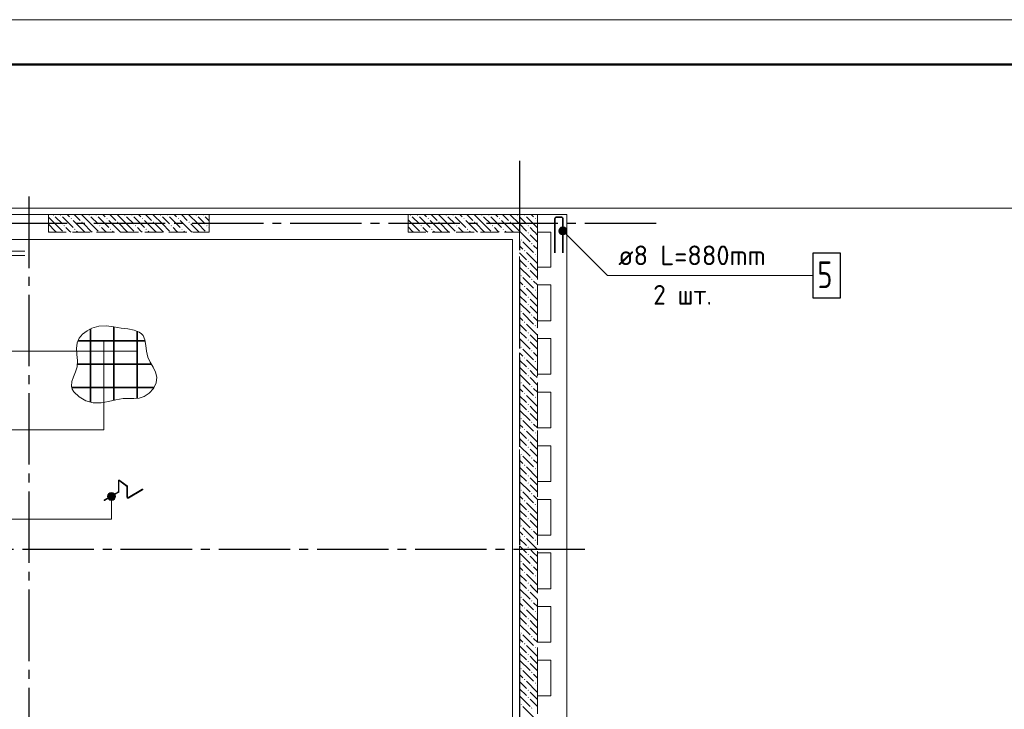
# Model space of a CAD drawing. Header units: millimetres. Extents: x 0 to 43617, y 0 to 59400.
# Tile 44 of 45: x 16223 to 27255, y 51680 to 59400. Entities that reach past the tile are written whole.
import ezdxf

# ---------------------------------------------------------------- set-up
doc = ezdxf.new("R2010")
doc.units = ezdxf.units.MM
doc.linetypes.add('______2', pattern=[270, 200, -70])
doc.linetypes.add('______5', pattern=[1100, 800, -100, 100, -100])
for name, color, linetype, lineweight in [('Standard', 7, 'Continuous', 25), ('ЖБ Пилон', 180, 'Continuous', 25), ('Обрамление П-обр. равн.', 7, 'Continuous', 25), ('Обрамление проемов стержнями', 7, 'Continuous', 25), ('Общий01', 7, 'Continuous', 13), ('Оси', 40, '______5', 18), ('Позиционная метка линия выноска', 7, 'Continuous', 13), ('Позиционная метка номер позиции', 7, 'Continuous', 13), ('Фиксатор', 7, 'Continuous', 25)]:
    doc.layers.add(name, color=color, linetype=linetype, lineweight=lineweight)
doc.layers.add('ЖБ Перекрытие верхний уровень', color=7, linetype='Continuous', lineweight=25, true_color=0xe0e0ff)
doc.layers.add('ЖБ Стена верхний уровень', color=7, linetype='Continuous', lineweight=25, true_color=0x006e00)
doc.styles.add('ISOCPEUR', font='txt')

msp = doc.modelspace()

# ---------------------------------------------------------------- hatches: boundary and pattern name
at = {"layer": 'ЖБ Пилон', "linetype": 'Continuous', "lineweight": 18, "transparency": 33554687}
for points in [[(16594, 57213), (16601, 57220), (16607, 57213), (16601, 57207)], [(16674, 57213), (16681, 57220), (16687, 57213), (16681, 57207)], [(16794, 57173), (16801, 57180), (16807, 57173), (16801, 57167)], [(16994, 57213), (17001, 57220), (17007, 57213), (17001, 57207)], [(17074, 57213), (17081, 57220), (17087, 57213), (17081, 57207)], [(17194, 57173), (17201, 57180), (17207, 57173), (17201, 57167)], [(17394, 57213), (17401, 57220), (17407, 57213), (17401, 57207)], [(17474, 57213), (17481, 57220), (17487, 57213), (17481, 57207)], [(17594, 57173), (17601, 57180), (17607, 57173), (17601, 57167)], [(17794, 57213), (17801, 57220), (17807, 57213), (17801, 57207)], [(17874, 57213), (17881, 57220), (17887, 57213), (17881, 57207)], [(17994, 57173), (18001, 57180), (18007, 57173), (18001, 57167)], [(18194, 57213), (18201, 57220), (18207, 57213), (18201, 57207)], [(18274, 57213), (18281, 57220), (18287, 57213), (18281, 57207)], [(16714, 57093), (16721, 57100), (16727, 57093), (16721, 57087)], [(16834, 57053), (16841, 57060), (16847, 57053), (16841, 57047)], [(16914, 57133), (16921, 57140), (16927, 57133), (16921, 57127)], [(17114, 57093), (17121, 57100), (17127, 57093), (17121, 57087)], [(17234, 57053), (17241, 57060), (17247, 57053), (17241, 57047)], [(17314, 57133), (17321, 57140), (17327, 57133), (17321, 57127)], [(17514, 57093), (17521, 57100), (17527, 57093), (17521, 57087)], [(17634, 57053), (17641, 57060), (17647, 57053), (17641, 57047)], [(17714, 57133), (17721, 57140), (17727, 57133), (17721, 57127)], [(17914, 57093), (17921, 57100), (17927, 57093), (17921, 57087)], [(18034, 57053), (18041, 57060), (18047, 57053), (18041, 57047)], [(18114, 57133), (18121, 57140), (18127, 57133), (18121, 57127)], [(18314, 57093), (18321, 57100), (18327, 57093), (18321, 57087)]]:
    msp.add_hatch(color=7, dxfattribs=at).paths.add_polyline_path(points, flags=16)
at = {"layer": 'ЖБ Стена верхний уровень', "linetype": 'Continuous', "lineweight": 18, "transparency": 33554687}
for points in [[(20594, 57213), (20601, 57220), (20607, 57213), (20601, 57207)], [(20674, 57213), (20681, 57220), (20687, 57213), (20681, 57207)], [(20794, 57173), (20801, 57180), (20807, 57173), (20801, 57167)], [(20994, 57213), (21001, 57220), (21007, 57213), (21001, 57207)], [(21074, 57213), (21081, 57220), (21087, 57213), (21081, 57207)], [(21194, 57173), (21201, 57180), (21207, 57173), (21201, 57167)], [(21394, 57213), (21401, 57220), (21407, 57213), (21401, 57207)], [(21474, 57213), (21481, 57220), (21487, 57213), (21481, 57207)], [(21594, 57173), (21601, 57180), (21607, 57173), (21601, 57167)], [(21794, 57213), (21801, 57220), (21807, 57213), (21801, 57207)], [(21874, 57213), (21881, 57220), (21887, 57213), (21881, 57207)], [(21994, 57173), (22001, 57180), (22007, 57173), (22001, 57167)], [(20714, 57093), (20721, 57100), (20727, 57093), (20721, 57087)], [(20834, 57053), (20841, 57060), (20847, 57053), (20841, 57047)], [(20914, 57133), (20921, 57140), (20927, 57133), (20921, 57127)], [(21114, 57093), (21121, 57100), (21127, 57093), (21121, 57087)], [(21234, 57053), (21241, 57060), (21247, 57053), (21241, 57047)], [(21314, 57133), (21321, 57140), (21327, 57133), (21321, 57127)], [(21514, 57093), (21521, 57100), (21527, 57093), (21521, 57087)], [(21634, 57053), (21641, 57060), (21647, 57053), (21641, 57047)], [(21714, 57133), (21721, 57140), (21727, 57133), (21721, 57127)], [(21914, 57093), (21921, 57100), (21927, 57093), (21921, 57087)], [(21834, 56933), (21841, 56940), (21847, 56933), (21841, 56927)], [(21914, 57013), (21921, 57020), (21927, 57013), (21921, 57007)], [(21874, 56813), (21881, 56820), (21887, 56813), (21881, 56807)], [(21954, 56893), (21961, 56900), (21967, 56893), (21961, 56887)], [(21994, 56773), (22001, 56780), (22007, 56773), (22001, 56767)], [(21914, 56693), (21921, 56700), (21927, 56693), (21921, 56687)], [(21914, 56613), (21921, 56620), (21927, 56613), (21921, 56607)], [(21834, 56533), (21841, 56540), (21847, 56533), (21841, 56527)], [(21954, 56493), (21961, 56500), (21967, 56493), (21961, 56487)], [(21874, 56413), (21881, 56420), (21887, 56413), (21881, 56407)], [(21994, 56373), (22001, 56380), (22007, 56373), (22001, 56367)], [(21914, 56293), (21921, 56300), (21927, 56293), (21921, 56287)], [(21914, 56213), (21921, 56220), (21927, 56213), (21921, 56207)], [(21834, 56133), (21841, 56140), (21847, 56133), (21841, 56127)], [(21954, 56093), (21961, 56100), (21967, 56093), (21961, 56087)], [(21874, 56013), (21881, 56020), (21887, 56013), (21881, 56007)], [(21994, 55973), (22001, 55980), (22007, 55973), (22001, 55967)], [(21914, 55893), (21921, 55900), (21927, 55893), (21921, 55887)], [(21834, 55733), (21841, 55740), (21847, 55733), (21841, 55727)], [(21914, 55813), (21921, 55820), (21927, 55813), (21921, 55807)], [(21874, 55613), (21881, 55620), (21887, 55613), (21881, 55607)], [(21954, 55693), (21961, 55700), (21967, 55693), (21961, 55687)], [(21914, 55493), (21921, 55500), (21927, 55493), (21921, 55487)], [(21994, 55573), (22001, 55580), (22007, 55573), (22001, 55567)], [(21914, 55413), (21921, 55420), (21927, 55413), (21921, 55407)], [(21834, 55333), (21841, 55340), (21847, 55333), (21841, 55327)], [(21954, 55293), (21961, 55300), (21967, 55293), (21961, 55287)], [(21874, 55213), (21881, 55220), (21887, 55213), (21881, 55207)], [(21994, 55173), (22001, 55180), (22007, 55173), (22001, 55167)], [(21914, 55093), (21921, 55100), (21927, 55093), (21921, 55087)], [(21834, 54933), (21841, 54940), (21847, 54933), (21841, 54927)], [(21914, 55013), (21921, 55020), (21927, 55013), (21921, 55007)], [(21954, 54893), (21961, 54900), (21967, 54893), (21961, 54887)], [(21874, 54813), (21881, 54820), (21887, 54813), (21881, 54807)], [(21994, 54773), (22001, 54780), (22007, 54773), (22001, 54767)], [(21914, 54693), (21921, 54700), (21927, 54693), (21921, 54687)], [(21914, 54613), (21921, 54620), (21927, 54613), (21921, 54607)], [(21834, 54533), (21841, 54540), (21847, 54533), (21841, 54527)], [(21954, 54493), (21961, 54500), (21967, 54493), (21961, 54487)], [(21874, 54413), (21881, 54420), (21887, 54413), (21881, 54407)], [(21914, 54293), (21921, 54300), (21927, 54293), (21921, 54287)], [(21994, 54373), (22001, 54380), (22007, 54373), (22001, 54367)], [(21914, 54213), (21921, 54220), (21927, 54213), (21921, 54207)], [(21834, 54133), (21841, 54140), (21847, 54133), (21841, 54127)], [(21954, 54093), (21961, 54100), (21967, 54093), (21961, 54087)], [(21874, 54013), (21881, 54020), (21887, 54013), (21881, 54007)], [(21994, 53973), (22001, 53980), (22007, 53973), (22001, 53967)], [(21914, 53893), (21921, 53900), (21927, 53893), (21921, 53887)], [(21834, 53733), (21841, 53740), (21847, 53733), (21841, 53727)], [(21914, 53813), (21921, 53820), (21927, 53813), (21921, 53807)], [(21874, 53613), (21881, 53620), (21887, 53613), (21881, 53607)], [(21954, 53693), (21961, 53700), (21967, 53693), (21961, 53687)], [(21994, 53573), (22001, 53580), (22007, 53573), (22001, 53567)], [(21914, 53493), (21921, 53500), (21927, 53493), (21921, 53487)], [(21914, 53413), (21921, 53420), (21927, 53413), (21921, 53407)], [(21834, 53333), (21841, 53340), (21847, 53333), (21841, 53327)], [(21954, 53293), (21961, 53300), (21967, 53293), (21961, 53287)], [(21874, 53213), (21881, 53220), (21887, 53213), (21881, 53207)], [(21994, 53173), (22001, 53180), (22007, 53173), (22001, 53167)], [(21914, 53093), (21921, 53100), (21927, 53093), (21921, 53087)], [(21914, 53013), (21921, 53020), (21927, 53013), (21921, 53007)], [(21834, 52933), (21841, 52940), (21847, 52933), (21841, 52927)], [(21954, 52893), (21961, 52900), (21967, 52893), (21961, 52887)], [(21874, 52813), (21881, 52820), (21887, 52813), (21881, 52807)], [(21994, 52773), (22001, 52780), (22007, 52773), (22001, 52767)], [(21914, 52693), (21921, 52700), (21927, 52693), (21921, 52687)], [(21834, 52533), (21841, 52540), (21847, 52533), (21841, 52527)], [(21914, 52613), (21921, 52620), (21927, 52613), (21921, 52607)], [(21874, 52413), (21881, 52420), (21887, 52413), (21881, 52407)], [(21954, 52493), (21961, 52500), (21967, 52493), (21961, 52487)], [(21914, 52293), (21921, 52300), (21927, 52293), (21921, 52287)], [(21994, 52373), (22001, 52380), (22007, 52373), (22001, 52367)], [(21914, 52213), (21921, 52220), (21927, 52213), (21921, 52207)], [(21834, 52133), (21841, 52140), (21847, 52133), (21841, 52127)], [(21954, 52093), (21961, 52100), (21967, 52093), (21961, 52087)], [(21874, 52013), (21881, 52020), (21887, 52013), (21881, 52007)], [(21994, 51973), (22001, 51980), (22007, 51973), (22001, 51967)], [(21914, 51893), (21921, 51900), (21927, 51893), (21921, 51887)], [(21914, 51813), (21921, 51820), (21927, 51813), (21921, 51807)], [(21834, 51733), (21841, 51740), (21847, 51733), (21841, 51727)], [(21954, 51693), (21961, 51700), (21967, 51693), (21961, 51687)]]:
    msp.add_hatch(color=7, dxfattribs=at).paths.add_polyline_path(points, flags=16)
at = {"layer": 'Позиционная метка номер позиции', "linetype": 'Continuous', "lineweight": 13, "transparency": 33554687}
for points in [[(22266, 57046), (22298, 57078), (22277, 57067)], [(22298, 57078), (22266, 57046), (22266, 57023)], [(22298, 57078), (22266, 57023), (22320, 57078)], [(22320, 57078), (22266, 57023), (22277, 57003)], [(22320, 57078), (22277, 57003), (22341, 57067)], [(22341, 57067), (22277, 57003), (22298, 56992)], [(22341, 57067), (22298, 56992), (22352, 57046)], [(22352, 57046), (22298, 56992), (22320, 56992)], [(22352, 57046), (22320, 56992), (22352, 57023)], [(22352, 57023), (22320, 56992), (22341, 57003)], [(17290, 54085), (17213, 54085), (17207, 54063)], [(17290, 54085), (17207, 54063), (17297, 54063)], [(17297, 54063), (17207, 54063), (17213, 54040)], [(17274, 54101), (17229, 54101), (17213, 54085)], [(17274, 54101), (17213, 54085), (17290, 54085)], [(17297, 54063), (17213, 54040), (17290, 54040)], [(17229, 54101), (17274, 54101), (17252, 54108)], [(17290, 54040), (17213, 54040), (17229, 54024)], [(17290, 54040), (17229, 54024), (17274, 54024)], [(17274, 54024), (17229, 54024), (17252, 54018)]]:
    msp.add_hatch(color=7, dxfattribs=at).paths.add_polyline_path(points)

# ---------------------------------------------------------------- linework, layer by layer
at = {"layer": 'Standard', "color": 7, "linetype": 'Continuous', "lineweight": 13, "transparency": 33554687}
msp.add_lwpolyline([(0, 0), (42000, 0), (42000, 59400), (0, 59400), (0, 0)], close=True, dxfattribs=at)
at = {"layer": 'Standard', "color": 7, "linetype": 'Continuous', "lineweight": 50, "transparency": 33554687}
msp.add_lwpolyline([(2000, 58900), (41500, 58900), (41500, 500), (2000, 500), (2000, 58900)], close=True, dxfattribs=at)
at = {"layer": 'Standard', "color": 254, "linetype": 'Continuous', "lineweight": 13, "true_color": 0xc4c4ff, "transparency": 33554687}
msp.add_lwpolyline([(7319, 10025), (33145, 10025), (33145, 57291), (7319, 57291), (7319, 10025)], dxfattribs=at)
at = {"layer": 'ЖБ Перекрытие верхний уровень', "color": 7, "linetype": 'Continuous', "lineweight": 18, "transparency": 33554687}
for p, q in [((22354, 57220), (8924, 57220)), ((22354, 50590), (22354, 57220)), ((22024, 56630), (22024, 57020)), ((22024, 57020), (22174, 57020)), ((22174, 57020), (22174, 56630)), ((22174, 56630), (22024, 56630)), ((22024, 56430), (22174, 56430)), ((22024, 56030), (22024, 56430)), ((22174, 56430), (22174, 56030)), ((22174, 56030), (22024, 56030)), ((22024, 55430), (22024, 55830)), ((22024, 55830), (22174, 55830)), ((22174, 55830), (22174, 55430)), ((22174, 55430), (22024, 55430)), ((22024, 54830), (22024, 55230)), ((22024, 55230), (22174, 55230)), ((22174, 55230), (22174, 54830)), ((22174, 54830), (22024, 54830)), ((22024, 54230), (22024, 54630)), ((22024, 54630), (22174, 54630)), ((22174, 54630), (22174, 54230)), ((22174, 54230), (22024, 54230)), ((22024, 53630), (22024, 54030)), ((22024, 54030), (22174, 54030)), ((22174, 54030), (22174, 53630)), ((22174, 53630), (22024, 53630)), ((22024, 53030), (22024, 53430)), ((22024, 53430), (22174, 53430)), ((22174, 53430), (22174, 53030)), ((22174, 53030), (22024, 53030)), ((22024, 52430), (22024, 52830)), ((22024, 52830), (22174, 52830)), ((22174, 52830), (22174, 52430)), ((22174, 52430), (22024, 52430)), ((22024, 51830), (22024, 52230)), ((22024, 52230), (22174, 52230)), ((22174, 52230), (22174, 51830)), ((22174, 51830), (22024, 51830))]:
    msp.add_line(p, q, dxfattribs=at)
at = {"layer": 'ЖБ Пилон', "color": 253, "linetype": '______2', "lineweight": 13, "true_color": 0xa0a0a0, "transparency": 33554687}
for p, q in [((18344, 57220), (16544, 57220)), ((16544, 57220), (16544, 57020)), ((18344, 57020), (18344, 57220)), ((16544, 57020), (18344, 57020))]:
    msp.add_line(p, q, dxfattribs=at)
at = {"layer": 'ЖБ Пилон', "color": 9, "linetype": 'Continuous', "lineweight": 18, "true_color": 0xc7c7c7, "transparency": 33554687}
for p, q in [((16621, 57113), (16544, 57190)), ((16621, 57193), (16701, 57113)), ((16701, 57193), (16821, 57073)), ((16754, 57220), (16781, 57193)), ((16941, 57033), (16821, 57153)), ((16834, 57220), (16901, 57153)), ((17021, 57113), (16914, 57220)), ((17021, 57193), (17101, 57113)), ((17101, 57193), (17221, 57073)), ((17154, 57220), (17181, 57193)), ((17341, 57033), (17221, 57153)), ((17234, 57220), (17301, 57153)), ((17421, 57113), (17314, 57220)), ((17421, 57193), (17501, 57113)), ((17501, 57193), (17621, 57073)), ((17554, 57220), (17581, 57193)), ((17741, 57033), (17621, 57153)), ((17634, 57220), (17701, 57153)), ((17821, 57113), (17714, 57220)), ((17821, 57193), (17901, 57113)), ((17901, 57193), (18021, 57073)), ((17954, 57220), (17981, 57193)), ((18141, 57033), (18021, 57153)), ((18034, 57220), (18101, 57153)), ((18221, 57113), (18114, 57220)), ((18221, 57193), (18301, 57113)), ((18301, 57193), (18344, 57150)), ((16544, 57110), (16621, 57033)), ((16621, 57113), (16701, 57033)), ((16781, 57033), (16741, 57073)), ((16941, 57113), (17021, 57033)), ((17021, 57113), (17101, 57033)), ((17181, 57033), (17141, 57073)), ((17341, 57113), (17421, 57033)), ((17421, 57113), (17501, 57033)), ((17581, 57033), (17541, 57073)), ((17741, 57113), (17821, 57033)), ((17821, 57113), (17901, 57033)), ((17981, 57033), (17941, 57073)), ((18141, 57113), (18221, 57033)), ((18221, 57113), (18301, 57033)), ((18344, 57070), (18341, 57073)), ((16544, 57030), (16554, 57020)), ((16621, 57033), (16634, 57020)), ((16794, 57020), (16781, 57033)), ((16861, 57033), (16874, 57020)), ((16941, 57033), (16954, 57020)), ((17021, 57033), (17034, 57020)), ((17194, 57020), (17181, 57033)), ((17261, 57033), (17274, 57020)), ((17341, 57033), (17354, 57020)), ((17421, 57033), (17434, 57020)), ((17594, 57020), (17581, 57033)), ((17661, 57033), (17674, 57020)), ((17741, 57033), (17754, 57020)), ((17821, 57033), (17834, 57020)), ((17994, 57020), (17981, 57033)), ((18061, 57033), (18074, 57020)), ((18141, 57033), (18154, 57020)), ((18221, 57033), (18234, 57020))]:
    msp.add_line(p, q, dxfattribs=at)
at = {"layer": 'ЖБ Стена верхний уровень', "color": 251, "linetype": '______2', "lineweight": 13, "true_color": 0x656565, "transparency": 33554687}
for p, q in [((22024, 57220), (20574, 57220)), ((20574, 57220), (20574, 57020)), ((22024, 57020), (22024, 57220)), ((20574, 57020), (21824, 57020)), ((21824, 57020), (21824, 50260)), ((22024, 50280), (22024, 57020))]:
    msp.add_line(p, q, dxfattribs=at)
at = {"layer": 'ЖБ Стена верхний уровень', "color": 9, "linetype": 'Continuous', "lineweight": 18, "true_color": 0xc7c7c7, "transparency": 33554687}
for p, q in [((20621, 57113), (20574, 57160)), ((20621, 57193), (20701, 57113)), ((20701, 57193), (20821, 57073)), ((20754, 57220), (20781, 57193)), ((20941, 57033), (20821, 57153)), ((20834, 57220), (20901, 57153)), ((21021, 57113), (20914, 57220)), ((21021, 57193), (21101, 57113)), ((21101, 57193), (21221, 57073)), ((21154, 57220), (21181, 57193)), ((21341, 57033), (21221, 57153)), ((21234, 57220), (21301, 57153)), ((21421, 57113), (21314, 57220)), ((21421, 57193), (21501, 57113)), ((21501, 57193), (21621, 57073)), ((21554, 57220), (21581, 57193)), ((21741, 57033), (21621, 57153)), ((21634, 57220), (21701, 57153)), ((21821, 57113), (21714, 57220)), ((21821, 57193), (21901, 57113)), ((21901, 57193), (22021, 57073)), ((21954, 57220), (21981, 57193)), ((22024, 57150), (22021, 57153)), ((20574, 57080), (20621, 57033)), ((20621, 57113), (20701, 57033)), ((20781, 57033), (20741, 57073)), ((20941, 57113), (21021, 57033)), ((21021, 57113), (21101, 57033)), ((21181, 57033), (21141, 57073)), ((21341, 57113), (21421, 57033)), ((21421, 57113), (21501, 57033)), ((21581, 57033), (21541, 57073)), ((21741, 57113), (21821, 57033)), ((21821, 57113), (21901, 57033)), ((21981, 57033), (21941, 57073)), ((20621, 57033), (20634, 57020)), ((20794, 57020), (20781, 57033)), ((20861, 57033), (20874, 57020)), ((20941, 57033), (20954, 57020)), ((21021, 57033), (21034, 57020)), ((21194, 57020), (21181, 57033)), ((21261, 57033), (21274, 57020)), ((21341, 57033), (21354, 57020)), ((21421, 57033), (21434, 57020)), ((21594, 57020), (21581, 57033)), ((21661, 57033), (21674, 57020)), ((21741, 57033), (21754, 57020)), ((21821, 57033), (21834, 57020)), ((21834, 57020), (21941, 56913)), ((21941, 56993), (22024, 56910)), ((21994, 57020), (21981, 57033)), ((22021, 56993), (21994, 57020)), ((21861, 56833), (21824, 56870)), ((21861, 56913), (21981, 56793)), ((21981, 56873), (22024, 56830)), ((21824, 56790), (21901, 56713)), ((21824, 56710), (21901, 56633)), ((21901, 56793), (22021, 56673)), ((22024, 56750), (22021, 56753)), ((21824, 56630), (21941, 56513)), ((21981, 56633), (21941, 56673)), ((22021, 56593), (21981, 56633)), ((21861, 56513), (21981, 56393)), ((21941, 56593), (22024, 56510)), ((21861, 56433), (21824, 56470)), ((21824, 56390), (21901, 56313)), ((21901, 56393), (22021, 56273)), ((21981, 56473), (22024, 56430)), ((21824, 56310), (21901, 56233)), ((21981, 56233), (21941, 56273)), ((22024, 56350), (22021, 56353)), ((21824, 56230), (21941, 56113)), ((21941, 56193), (22024, 56110)), ((22021, 56193), (21981, 56233)), ((21861, 56033), (21824, 56070)), ((21861, 56113), (21981, 55993)), ((21981, 56073), (22024, 56030)), ((21824, 55990), (21901, 55913)), ((21901, 55993), (22021, 55873)), ((22024, 55950), (22021, 55953)), ((21824, 55910), (21901, 55833)), ((21824, 55830), (21941, 55713)), ((21981, 55833), (21941, 55873)), ((22021, 55793), (21981, 55833)), ((21861, 55713), (21981, 55593)), ((21941, 55793), (22024, 55710)), ((21861, 55633), (21824, 55670)), ((21981, 55673), (22024, 55630)), ((21824, 55590), (21901, 55513)), ((21824, 55510), (21901, 55433)), ((21901, 55593), (22021, 55473)), ((22024, 55550), (22021, 55553)), ((21824, 55430), (21941, 55313)), ((21981, 55433), (21941, 55473)), ((21941, 55393), (22024, 55310)), ((22021, 55393), (21981, 55433)), ((21861, 55313), (21981, 55193)), ((21981, 55273), (22024, 55230)), ((21861, 55233), (21824, 55270)), ((21824, 55190), (21901, 55113)), ((21901, 55193), (22021, 55073)), ((21824, 55110), (21901, 55033)), ((21981, 55033), (21941, 55073)), ((22024, 55150), (22021, 55153)), ((21824, 55030), (21941, 54913)), ((21941, 54993), (22024, 54910)), ((22021, 54993), (21981, 55033)), ((21861, 54833), (21824, 54870)), ((21861, 54913), (21981, 54793)), ((21981, 54873), (22024, 54830)), ((21824, 54790), (21901, 54713)), ((21901, 54793), (22021, 54673)), ((22024, 54750), (22021, 54753)), ((21824, 54710), (21901, 54633)), ((21824, 54630), (21941, 54513)), ((21981, 54633), (21941, 54673)), ((22021, 54593), (21981, 54633)), ((21861, 54513), (21981, 54393)), ((21941, 54593), (22024, 54510)), ((21861, 54433), (21824, 54470)), ((21824, 54390), (21901, 54313)), ((21901, 54393), (22021, 54273)), ((21981, 54473), (22024, 54430)), ((21824, 54310), (21901, 54233)), ((22024, 54350), (22021, 54353)), ((21824, 54230), (21941, 54113)), ((21981, 54233), (21941, 54273)), ((21941, 54193), (22024, 54110)), ((22021, 54193), (21981, 54233)), ((21861, 54033), (21824, 54070)), ((21861, 54113), (21981, 53993)), ((21981, 54073), (22024, 54030)), ((21824, 53990), (21901, 53913)), ((21901, 53993), (22021, 53873)), ((22024, 53950), (22021, 53953)), ((21824, 53910), (21901, 53833)), ((21981, 53833), (21941, 53873)), ((21824, 53830), (21941, 53713)), ((21941, 53793), (22024, 53710)), ((22021, 53793), (21981, 53833)), ((21861, 53633), (21824, 53670)), ((21861, 53713), (21981, 53593)), ((21981, 53673), (22024, 53630)), ((21824, 53590), (21901, 53513)), ((21824, 53510), (21901, 53433)), ((21901, 53593), (22021, 53473)), ((22024, 53550), (22021, 53553)), ((21824, 53430), (21941, 53313)), ((21981, 53433), (21941, 53473)), ((22021, 53393), (21981, 53433)), ((21861, 53313), (21981, 53193)), ((21941, 53393), (22024, 53310)), ((21861, 53233), (21824, 53270)), ((21824, 53190), (21901, 53113)), ((21901, 53193), (22021, 53073)), ((21981, 53273), (22024, 53230)), ((21824, 53110), (21901, 53033)), ((21981, 53033), (21941, 53073)), ((22024, 53150), (22021, 53153)), ((21824, 53030), (21941, 52913)), ((21941, 52993), (22024, 52910)), ((22021, 52993), (21981, 53033)), ((21861, 52833), (21824, 52870)), ((21861, 52913), (21981, 52793)), ((21981, 52873), (22024, 52830)), ((21824, 52790), (21901, 52713)), ((21901, 52793), (22021, 52673)), ((22024, 52750), (22021, 52753)), ((21824, 52710), (21901, 52633)), ((21824, 52630), (21941, 52513)), ((21981, 52633), (21941, 52673)), ((22021, 52593), (21981, 52633)), ((21861, 52513), (21981, 52393)), ((21941, 52593), (22024, 52510)), ((21861, 52433), (21824, 52470)), ((21981, 52473), (22024, 52430)), ((21824, 52390), (21901, 52313)), ((21824, 52310), (21901, 52233)), ((21901, 52393), (22021, 52273)), ((22024, 52350), (22021, 52353)), ((21824, 52230), (21941, 52113)), ((21981, 52233), (21941, 52273)), ((21941, 52193), (22024, 52110)), ((22021, 52193), (21981, 52233)), ((21861, 52113), (21981, 51993)), ((21981, 52073), (22024, 52030)), ((21861, 52033), (21824, 52070)), ((21824, 51990), (21901, 51913)), ((21901, 51993), (22021, 51873)), ((21824, 51910), (21901, 51833)), ((21981, 51833), (21941, 51873)), ((22024, 51950), (22021, 51953)), ((21824, 51830), (21941, 51713)), ((21941, 51793), (22024, 51710)), ((22021, 51793), (21981, 51833)), ((21861, 51713), (21981, 51593))]:
    msp.add_line(p, q, dxfattribs=at)
at = {"layer": 'Обрамление П-обр. равн.', "color": 7, "linetype": 'Continuous', "lineweight": 13, "transparency": 33554687}
msp.add_line((22909, 56535), (24731, 56535), dxfattribs=at)
at = {"layer": 'Обрамление П-обр. равн.', "color": 7, "linetype": 'Continuous', "lineweight": 35, "transparency": 33554687}
msp.add_lwpolyline([(22309, 56791), (22309, 57172), (22309, 57175), (22307, 57179), (22305, 57182), (22303, 57185), (22300, 57187), (22297, 57189), (22293, 57191), (22290, 57191), (22238, 57191), (22235, 57191), (22231, 57189), (22228, 57187), (22225, 57185), (22223, 57182), (22221, 57179), (22219, 57175), (22219, 57172), (22219, 56791)], dxfattribs=at)
at = {"layer": 'Обрамление П-обр. равн.', "color": 7, "linetype": 'Continuous', "lineweight": 25, "transparency": 33554687}
msp.add_lwpolyline([(25109, 56285), (25419, 56285), (25419, 56785), (25109, 56785), (25109, 56285)], dxfattribs=at)
at = {"layer": 'Обрамление проемов стержнями', "color": 7, "linetype": 'Continuous', "lineweight": 18, "transparency": 33554687}
for p, q in [((14789, 56810), (16279, 56810)), ((14789, 56810), (16279, 56810)), ((14789, 56760), (16279, 56760)), ((14789, 56760), (16279, 56760))]:
    msp.add_line(p, q, dxfattribs=at)
at = {"layer": 'Общий01', "color": 7, "linetype": 'Continuous', "lineweight": 13, "transparency": 33554687}
for p, q in [((17328, 54118), (17328, 54234)), ((17335, 54118), (17335, 54234)), ((17341, 54237), (17423, 54175)), ((17346, 54243), (17428, 54181)), ((17425, 54054), (17425, 54172)), ((17432, 54054), (17432, 54172)), ((17170, 54023), (17326, 54115)), ((17173, 54017), (17330, 54109)), ((17438, 54050), (17596, 54143)), ((17442, 54044), (17600, 54137))]:
    msp.add_line(p, q, dxfattribs=at)
for centre, radius, start, end in [((17339, 54234), 11, 52.9078, 180), ((17339, 54234), 3.67, 52.9078, 180), ((17421, 54172), 3.67, 0, 52.9078), ((17421, 54172), 11, 0, 52.9078), ((17324, 54118), 3.67, 300.447, 0), ((17324, 54118), 11, 300.447, 0), ((17598, 54140), 3.67, 300.447, 120.447), ((17171, 54020), 3.67, 120.447, 300.447), ((17436, 54054), 11, 180, 300.447), ((17436, 54054), 3.67, 180, 300.447)]:
    msp.add_arc(centre, radius, start, end, dxfattribs=at)
at = {"layer": 'Оси', "color": 8, "linetype": '______5', "lineweight": -3, "transparency": 33554687}
for p, q in [((21824, 57820), (21824, 7100)), ((16324, 57420), (16324, 7100)), ((23354, 57120), (4600, 57120)), ((22554, 53470), (4600, 53470))]:
    msp.add_line(p, q, dxfattribs=at)
at = {"layer": 'Позиционная метка линия выноска', "color": 251, "linetype": 'Continuous', "lineweight": 13, "true_color": 0x494949, "transparency": 33554687}
msp.add_lwpolyline([(21744, 32516), (21744, 42500), (23584, 42500), (23584, 50000), (21744, 50000), (21744, 56940), (16064, 56940), (16064, 56580), (15004, 56580), (15004, 56940), (8974, 56940)], dxfattribs=at)
at = {"layer": 'Позиционная метка номер позиции', "color": 7, "linetype": 'Continuous', "lineweight": 13, "transparency": 33554687}
for p, q in [((22277, 57067), (22277, 57067)), ((22341, 57067), (22341, 57067)), ((22277, 57003), (22277, 57003)), ((22341, 57003), (22341, 57003)), ((14206, 55690), (17538, 55690)), ((17207, 54063), (17207, 54063)), ((17252, 54108), (17252, 54108)), ((17297, 54063), (17297, 54063)), ((17252, 54018), (17252, 54018))]:
    msp.add_line(p, q, dxfattribs=at)
at = {"layer": 'Позиционная метка номер позиции', "color": 7, "linetype": 'Continuous', "lineweight": 35, "transparency": 33554687}
for p, q in [((17016, 55940), (17016, 55118)), ((17277, 55962), (17277, 55139)), ((17538, 55914), (17538, 55160)), ((16874, 55804), (17629, 55804)), ((16869, 55543), (17697, 55543)), ((16806, 55283), (17728, 55283))]:
    msp.add_line(p, q, dxfattribs=at)
at = {"layer": 'Позиционная метка номер позиции', "color": 7, "linetype": 'Continuous', "lineweight": 13, "transparency": 33554687}
for points in [[(22309, 57035), (22809, 56535), (25109, 56535)], [(14206, 54807), (17166, 54807), (17166, 55804)], [(17252, 54063), (17252, 53807), (14366, 53807)]]:
    msp.add_lwpolyline(points, dxfattribs=at)
at = {"layer": 'Позиционная метка номер позиции', "color": 7, "linetype": '______2', "lineweight": 13, "transparency": 33554687}
msp.add_lwpolyline([(17360, 55947), (17276, 55962), (17193, 55971), (17111, 55968), (17031, 55947), (16977, 55918), (16928, 55880), (16890, 55833), (16865, 55781), (16858, 55718), (16863, 55651), (16869, 55583), (16865, 55515), (16849, 55458), (16826, 55403), (16808, 55349), (16804, 55297), (16812, 55264), (16830, 55233), (16888, 55177), (16964, 55135), (17046, 55112), (17134, 55110), (17217, 55124), (17299, 55144), (17383, 55158), (17442, 55159), (17502, 55159), (17560, 55163), (17617, 55180), (17674, 55218), (17721, 55272), (17752, 55335), (17761, 55399), (17746, 55455), (17718, 55510), (17685, 55565), (17658, 55623), (17644, 55688), (17636, 55754), (17626, 55815), (17605, 55865), (17587, 55885), (17563, 55902), (17505, 55924), (17435, 55938), (17360, 55947)], dxfattribs=at)
at = {"layer": 'Позиционная метка номер позиции', "color": 7, "linetype": 'Continuous', "lineweight": 13, "transparency": 33554687}
for centre in [(22309, 57035), (17252, 54063)]:
    msp.add_circle(centre, 45, dxfattribs=at)

# ---------------------------------------------------------------- texts
at = {"layer": 'Обрамление П-обр. равн.', "color": 7, "linetype": 'Continuous', "lineweight": 13, "transparency": 33554687, "attachment_point": 7, "style": 'ISOCPEUR'}
for s, insert, char_height, width in [('\\W0.98;ø8 L=880mm ', (22929, 56652), 220, 1888.52), ('\\W0.78;5', (25159, 56395), 300, 326.42)]:
    msp.add_mtext(s, dxfattribs=dict(at, insert=insert, char_height=char_height, width=width))
at = {"layer": 'Фиксатор', "color": 7, "linetype": 'Continuous', "lineweight": 25, "transparency": 33554687, "insert": (23321, 56210), "char_height": 220, "width": 851.62, "attachment_point": 7, "style": 'ISOCPEUR'}
msp.add_mtext('\\W0.94;2 шт.', dxfattribs=at)

doc.saveas('drawing.dxf')
